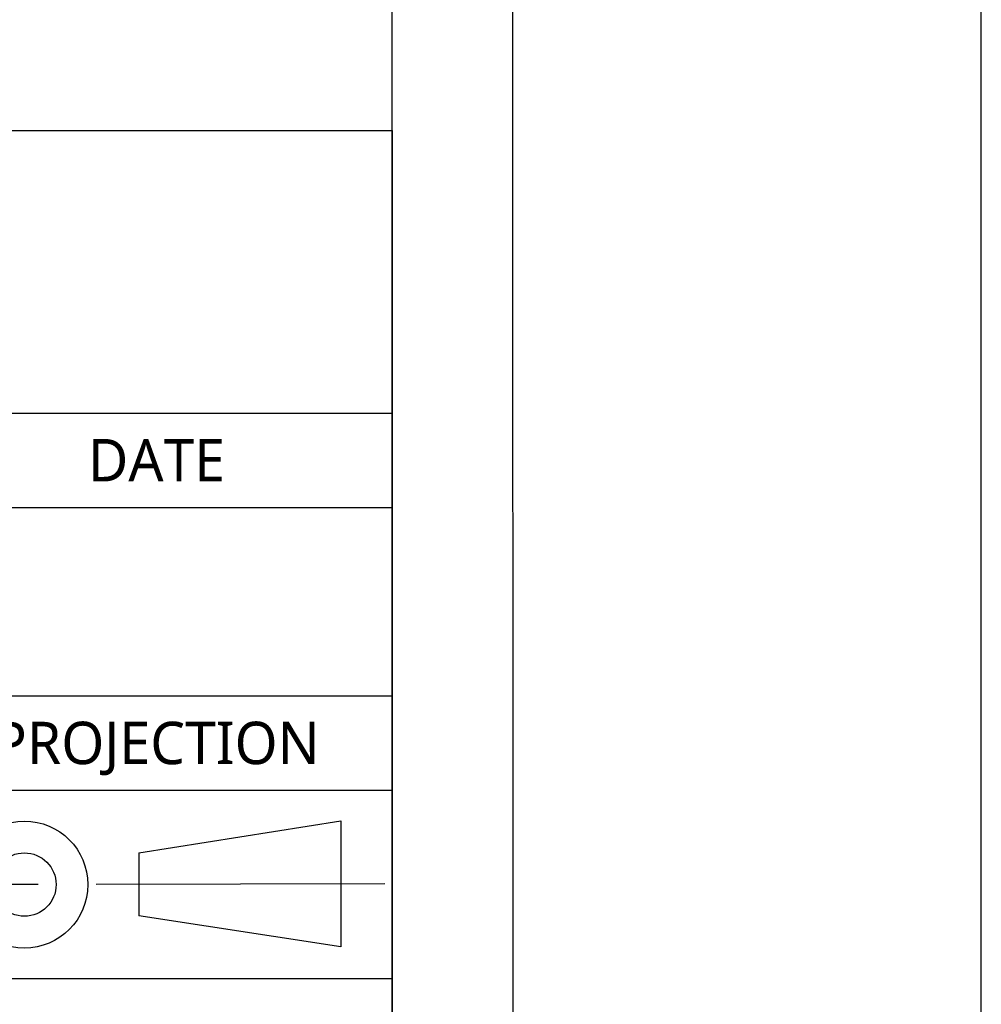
# Model space of a CAD drawing. Header units: millimetres. Extents: x 0 to 1188, y 0 to 840.
# Tile 20 of 38: x 1106 to 1188, y 98 to 181. Entities that reach past the tile are written whole.
import ezdxf

# ---------------------------------------------------------------- set-up
doc = ezdxf.new("R2010")
doc.units = ezdxf.units.MM
doc.header["$LTSCALE"] = 65.34
doc.linetypes.add('CENTER', pattern=[0.6, 0.375, -0.075, 0.075, -0.075])
doc.layers.add('00_TOPRB0700WD-C-FORMAT', color=7, linetype='CONTINUOUS')
doc.styles.add('TEXTSTYLE_2', font='malgun.ttf')

# ---------------------------------------------------------------- blocks, each defined once
blk = doc.blocks.new('216_BL0', base_point=(1117.94, 107.993))
at = {"layer": '00_TOPRB0700WD-C-FORMAT', "color": 1, "linetype": 'Continuous'}
for p, q in [((1116.491, 110.678), (1133.638, 113.393)), ((1133.638, 113.393), (1133.638, 102.686)), ((1116.491, 110.678), (1116.491, 105.326)), ((1133.638, 102.686), (1116.491, 105.326))]:
    blk.add_line(p, q, dxfattribs=at)
at = {"layer": '00_TOPRB0700WD-C-FORMAT', "color": 2, "linetype": 'CENTER'}
blk.add_line((1137.366, 108.027), (1098.515, 107.965), dxfattribs=at)
at = {"layer": '00_TOPRB0700WD-C-FORMAT', "color": 2, "linetype": 'Continuous'}
for radius in [5.385, 2.692]:
    blk.add_circle((1106.784, 107.978), radius, dxfattribs=at)

msp = doc.modelspace()

# ---------------------------------------------------------------- linework, layer by layer
at = {"layer": '00_TOPRB0700WD-C-FORMAT', "color": 7, "linetype": 'Continuous'}
for p, q in [((1188, 0), (1188, 840)), ((1148.282653, 40), (1148, 800)), ((1138, 40), (1138, 790))]:
    msp.add_line(p, q, dxfattribs=at)
at = {"layer": '00_TOPRB0700WD-C-FORMAT', "color": 2, "linetype": 'Continuous'}
for p, q in [((897.999978, 171.999965), (1137.999978, 171.999965)), ((1137.999978, 171.999965), (1137.999978, 39.999965)), ((897.999978, 147.999965), (1137.999978, 147.999965)), ((897.999978, 139.999965), (1137.999978, 139.999965)), ((1017.999978, 123.999965), (1137.999978, 123.999965)), ((897.999978, 115.999965), (1137.999978, 115.999965)), ((1017.999978, 99.999965), (1137.999978, 99.999965))]:
    msp.add_line(p, q, dxfattribs=at)

# ---------------------------------------------------------------- block references
msp.add_blockref('216_BL0', (1117.940342, 107.993138), dxfattribs=at)

# ---------------------------------------------------------------- texts
at = {"layer": '00_TOPRB0700WD-C-FORMAT', "color": 2, "linetype": 'Continuous', "char_height": 3.6, "attachment_point": 2, "line_spacing_factor": 0.9, "style": 'TEXTSTYLE_2'}
for s, insert, width in [('DATE', (1117.999978, 145.799965), 11.65725911), ('PROJECTION', (1117.999978, 121.799965), 28.95943359)]:
    msp.add_mtext(s, dxfattribs=dict(at, insert=insert, width=width))

doc.saveas('drawing.dxf')
